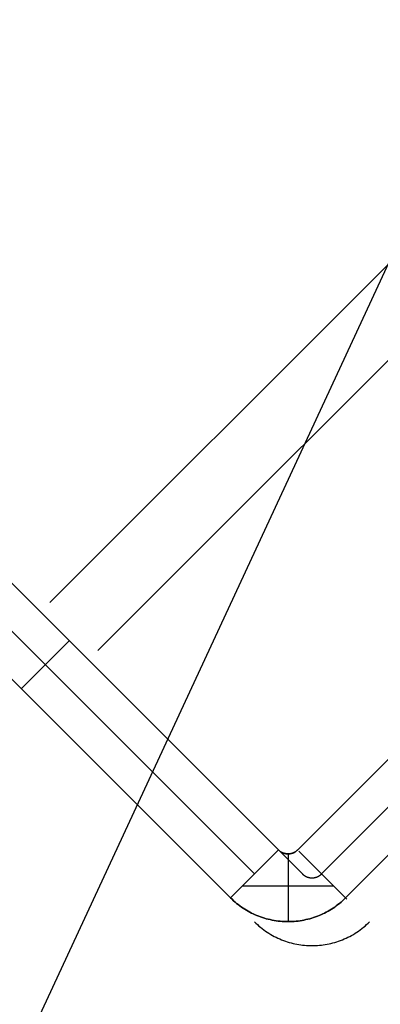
# Model space of a CAD drawing. Header units: millimetres. Extents: x -1030 to 192, y -442 to 180.
# Tile 229 of 256: x 148 to 156, y 105 to 127. Entities that reach past the tile are written whole.
import ezdxf

# ---------------------------------------------------------------- set-up
doc = ezdxf.new("R2010")
doc.units = ezdxf.units.MM
doc.header["$MEASUREMENT"] = 0
doc.layers.add('OVIDIO 120x60x72h', color=7, linetype='Continuous')

msp = doc.modelspace()

# ---------------------------------------------------------------- linework, layer by layer
at = {"layer": 'OVIDIO 120x60x72h', "extrusion": (-0.202852, -0.108979, 0.973126)}
for points in [[(-69.616, 231.68), (-69.616, 392.336)], [(-69.616, 392.336), (-69.616, 231.68)], [(-69.321, 392.336), (-69.321, 231.68)], [(-69.025, 392.336), (-69.025, 231.68)], [(-69.025, 231.68), (-69.025, 392.336)]]:
    msp.add_lwpolyline(points, dxfattribs=at)
at = {"layer": 'OVIDIO 120x60x72h', "extrusion": (-0.235702, -0.235702, 0.942809)}
for points in [[(6.513, 365.663), (6.513, 474.74)], [(7.461, 474.74), (7.461, 365.663)], [(9.359, 365.663), (9.359, 474.74)], [(10.307, 474.74), (10.307, 365.663)], [(8.134, 459.241), (8.134, 353.833)], [(8.067, 455.461), (8.067, 350.921)]]:
    msp.add_lwpolyline(points, dxfattribs=at)
at = {"layer": 'OVIDIO 120x60x72h', "extrusion": (0.881185, -0.265561, -0.391139)}
for points in [[(154.775, 684.77), (201.095, 744.888)], [(201.095, 744.888), (154.775, 684.77)]]:
    msp.add_lwpolyline(points, dxfattribs=at)
at = {"layer": 'OVIDIO 120x60x72h', "extrusion": (0.881208, -0.265507, -0.391124)}
for points in [[(154.744, 686.208), (200.363, 745.428)], [(200.363, 745.428), (154.744, 686.208)]]:
    msp.add_lwpolyline(points, dxfattribs=at)
at = {"layer": 'OVIDIO 120x60x72h', "extrusion": (-0.265352, 0.881274, -0.39108)}
msp.add_lwpolyline([(-192.666, 684.197), (-150.798, 629.818)], dxfattribs=at)
at = {"layer": 'OVIDIO 120x60x72h', "extrusion": (-0.108979, -0.202852, 0.973126)}
for points in [[(85.131, 226.962), (85.131, 387.618)], [(85.131, 387.618), (85.131, 226.962)], [(85.427, 387.618), (85.427, 226.962)], [(85.722, 387.618), (85.722, 226.962)], [(85.722, 226.962), (85.722, 387.618)]]:
    msp.add_lwpolyline(points, dxfattribs=at)
at = {"layer": 'OVIDIO 120x60x72h', "extrusion": (0.881275, -0.265352, -0.391079)}
for points in [[(155.048, 687.378), (197.431, 742.427)], [(154.868, 687.515), (197.252, 742.565)], [(197.252, 742.565), (154.868, 687.515)]]:
    msp.add_lwpolyline(points, dxfattribs=at)
at = {"layer": 'OVIDIO 120x60x72h', "extrusion": (0.881274, -0.265352, -0.39108)}
for points in [[(152.265, 675.605), (196.578, 733.16)], [(143.429, 635.183), (185.296, 689.563)]]:
    msp.add_lwpolyline(points, dxfattribs=at)
at = {"layer": 'OVIDIO 120x60x72h', "extrusion": (-0.046296, -0.021464, 0.998697)}
for points in [[(-74.483, 134.382), (-74.483, 234.893)], [(-72.997, 133.413), (-72.997, 234.718)]]:
    msp.add_lwpolyline(points, dxfattribs=at)
at = {"layer": 'OVIDIO 120x60x72h'}
for points in [[(148.519, 114.352), (184.71, 150.543)], [(149.579, 113.291), (185.763, 149.475)], [(173.055, 126.867), (154.529, 108.341)], [(173.586, 126.337), (155.06, 107.811)], [(155.06, 107.811), (173.586, 126.337)], [(153.574, 108.872), (144.312, 118.134)], [(144.312, 118.134), (153.574, 108.872)], [(153.044, 108.341), (143.781, 117.604)], [(152.514, 107.811), (143.251, 117.074)], [(143.251, 117.074), (152.514, 107.811)], [(148.943, 113.503), (147.882, 112.442)], [(153.787, 108.785), (153.787, 107.284)], [(152.78, 108.078), (154.793, 108.078)]]:
    msp.add_lwpolyline(points, dxfattribs=at)
at = {"layer": 'OVIDIO 120x60x72h', "extrusion": (-0.108984, -0.202859, 0.973124)}
msp.add_lwpolyline([(83.296, 371.005), (83.296, 313.623)], dxfattribs=at)
at = {"layer": 'OVIDIO 120x60x72h', "extrusion": (-0.108989, -0.202866, 0.973122)}
for points in [[(84.008, 313.63), (84.008, 371.011)], [(84.721, 371.011), (84.721, 313.63)], [(84.721, 313.63), (84.721, 371.011)]]:
    msp.add_lwpolyline(points, dxfattribs=at)
at = {"layer": 'OVIDIO 120x60x72h', "extrusion": (-0.021464, -0.046296, 0.998697)}
msp.add_lwpolyline([(90.276, 128.599), (90.276, 229.112)], dxfattribs=at)
at = {"layer": 'OVIDIO 120x60x72h', "extrusion": (0.000378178, 0.000378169, 1)}
for points in [[(153.985, 108.858), (172.512, 127.384)], [(172.512, 127.384), (153.985, 108.858)]]:
    msp.add_lwpolyline(points, dxfattribs=at)
at = {"layer": 'OVIDIO 120x60x72h', "extrusion": (-0.015219, 0.015219, 0.999768)}
for points in [[(154.098, 108.353), (144.721, 117.729)], [(154.098, 108.353), (154.103, 108.348), (154.109, 108.343), (154.114, 108.338), (154.12, 108.334), (154.125, 108.329), (154.131, 108.325), (154.137, 108.32), (154.143, 108.316), (154.149, 108.312), (154.156, 108.308), (154.162, 108.304), (154.169, 108.301), (154.175, 108.297), (154.182, 108.294), (154.189, 108.291), (154.196, 108.288), (154.203, 108.285), (154.21, 108.283), (154.217, 108.28), (154.224, 108.278), (154.231, 108.276), (154.238, 108.274), (154.245, 108.273), (154.252, 108.271), (154.26, 108.27), (154.267, 108.269), (154.274, 108.268), (154.281, 108.267), (154.289, 108.266), (154.296, 108.266), (154.303, 108.265), (154.31, 108.265), (154.317, 108.265), (154.325, 108.266), (154.332, 108.266), (154.339, 108.267), (154.346, 108.268), (154.354, 108.269), (154.361, 108.27), (154.368, 108.271), (154.375, 108.273), (154.383, 108.274), (154.39, 108.276), (154.397, 108.278), (154.404, 108.28), (154.411, 108.283), (154.418, 108.285), (154.425, 108.288), (154.432, 108.291), (154.439, 108.294), (154.445, 108.297), (154.452, 108.301), (154.458, 108.305), (154.465, 108.308), (154.471, 108.312), (154.477, 108.316), (154.483, 108.32), (154.489, 108.325), (154.495, 108.329), (154.501, 108.334), (154.506, 108.338), (154.512, 108.343), (154.517, 108.348), (154.522, 108.353)], [(153.038, 107.292), (153.07, 107.261), (153.103, 107.23), (153.137, 107.2), (153.172, 107.171), (153.208, 107.142), (153.244, 107.115), (153.281, 107.088), (153.319, 107.063), (153.357, 107.038), (153.396, 107.015), (153.435, 106.992), (153.475, 106.971), (153.515, 106.95), (153.556, 106.931), (153.597, 106.913), (153.638, 106.895), (153.68, 106.879), (153.722, 106.864), (153.764, 106.85), (153.806, 106.837), (153.848, 106.826), (153.891, 106.815), (153.933, 106.805), (153.976, 106.797), (154.018, 106.789), (154.06, 106.783), (154.103, 106.777), (154.145, 106.773), (154.186, 106.77), (154.228, 106.767), (154.269, 106.766), (154.31, 106.765), (154.351, 106.766), (154.393, 106.767), (154.434, 106.77), (154.476, 106.773), (154.518, 106.777), (154.56, 106.783), (154.603, 106.789), (154.645, 106.797), (154.688, 106.805), (154.73, 106.815), (154.772, 106.826), (154.815, 106.838), (154.857, 106.85), (154.899, 106.864), (154.941, 106.879), (154.982, 106.896), (155.024, 106.913), (155.065, 106.931), (155.105, 106.951), (155.146, 106.971), (155.186, 106.993), (155.225, 107.015), (155.264, 107.039), (155.302, 107.063), (155.34, 107.089), (155.377, 107.115), (155.413, 107.143), (155.448, 107.171), (155.483, 107.2), (155.517, 107.23), (155.551, 107.261), (155.583, 107.293)]]:
    msp.add_lwpolyline(points, dxfattribs=at)
at = {"layer": 'OVIDIO 120x60x72h', "extrusion": (0.000231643, 0.999884, -0.015217)}
for points in [[(-143.446, 700.857), (-153.549, 37.231)], [(-153.549, 37.231), (-143.446, 700.857)], [(-143.87, 700.864), (-153.974, 37.23)], [(-153.974, 37.23), (-143.87, 700.864)]]:
    msp.add_lwpolyline(points, dxfattribs=at)
at = {"layer": 'OVIDIO 120x60x72h', "extrusion": (0.999884, 0.000231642, 0.015217)}
for points in [[(108.748, 33.233), (118.851, 696.864)], [(107.775, 33.214), (117.879, 696.879)], [(117.879, 696.879), (107.775, 33.214)], [(107.248, 33.234), (117.352, 696.887)]]:
    msp.add_lwpolyline(points, dxfattribs=at)
at = {"layer": 'OVIDIO 120x60x72h', "extrusion": (0.999884, 0.000231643, 0.015217)}
for points in [[(107.776, 33.253), (117.879, 696.879)], [(117.879, 696.879), (107.776, 33.253)]]:
    msp.add_lwpolyline(points, dxfattribs=at)
at = {"layer": 'OVIDIO 120x60x72h', "extrusion": (5.44015e-08, 5.43987e-08, 1)}
for points in [[(153.574, 108.872), (152.514, 107.811)], [(152.514, 107.811), (153.574, 108.872)]]:
    msp.add_lwpolyline(points, dxfattribs=at)
at = {"layer": 'OVIDIO 120x60x72h', "extrusion": (-0.000792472, 0.000792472, 0.999999)}
for points in [[(154.027, 108.843), (155.088, 107.783)], [(155.088, 107.783), (154.027, 108.843)]]:
    msp.add_lwpolyline(points, dxfattribs=at)
at = {"layer": 'OVIDIO 120x60x72h'}
for points in [[(153.999, 108.872, 35.577), (153.991, 108.864, 35.577), (153.984, 108.857, 35.577), (153.976, 108.851, 35.577), (153.968, 108.845, 35.577), (153.96, 108.839, 35.577), (153.952, 108.833, 35.577), (153.944, 108.828, 35.577), (153.94, 108.825, 35.577), (153.936, 108.823, 35.577), (153.932, 108.82, 35.577), (153.928, 108.818, 35.577), (153.923, 108.816, 35.578), (153.919, 108.814, 35.578), (153.915, 108.812, 35.578), (153.911, 108.81, 35.578), (153.906, 108.808, 35.578), (153.902, 108.806, 35.578), (153.897, 108.804, 35.578), (153.893, 108.803, 35.578), (153.884, 108.8, 35.578), (153.875, 108.797, 35.578), (153.865, 108.794, 35.578), (153.856, 108.792, 35.578), (153.846, 108.79, 35.578), (153.836, 108.789, 35.578), (153.827, 108.787, 35.579), (153.817, 108.786, 35.579), (153.807, 108.785, 35.579), (153.797, 108.785, 35.579), (153.787, 108.785, 35.579), (153.777, 108.785, 35.578), (153.766, 108.785, 35.578), (153.756, 108.786, 35.578), (153.747, 108.787, 35.578), (153.737, 108.789, 35.578), (153.727, 108.79, 35.578), (153.717, 108.792, 35.578), (153.708, 108.794, 35.578), (153.698, 108.797, 35.578), (153.689, 108.8, 35.578), (153.68, 108.803, 35.578), (153.676, 108.804, 35.578), (153.671, 108.806, 35.578), (153.667, 108.808, 35.578), (153.663, 108.81, 35.578), (153.658, 108.812, 35.578), (153.654, 108.814, 35.578), (153.65, 108.816, 35.578), (153.645, 108.818, 35.578), (153.641, 108.82, 35.578), (153.637, 108.823, 35.578), (153.629, 108.828, 35.578), (153.621, 108.833, 35.578), (153.613, 108.839, 35.578), (153.605, 108.845, 35.578), (153.597, 108.851, 35.578), (153.589, 108.857, 35.578), (153.582, 108.864, 35.578), (153.574, 108.872, 35.578)], [(153.574, 108.872, 35.578), (153.582, 108.864, 35.578), (153.589, 108.857, 35.578), (153.597, 108.851, 35.578), (153.605, 108.845, 35.578), (153.613, 108.839, 35.578), (153.621, 108.833, 35.578), (153.629, 108.828, 35.578), (153.637, 108.823, 35.578), (153.641, 108.82, 35.578), (153.645, 108.818, 35.578), (153.65, 108.816, 35.578), (153.654, 108.814, 35.578), (153.658, 108.812, 35.578), (153.663, 108.81, 35.578), (153.667, 108.808, 35.578), (153.671, 108.806, 35.578), (153.676, 108.804, 35.578), (153.68, 108.803, 35.578), (153.689, 108.8, 35.578), (153.698, 108.797, 35.578), (153.708, 108.794, 35.578), (153.717, 108.792, 35.578), (153.727, 108.79, 35.578), (153.737, 108.789, 35.578), (153.747, 108.787, 35.578), (153.756, 108.786, 35.578), (153.766, 108.785, 35.578), (153.777, 108.785, 35.578), (153.787, 108.785, 35.579), (153.797, 108.785, 35.579), (153.807, 108.785, 35.579), (153.817, 108.786, 35.579), (153.827, 108.787, 35.579), (153.836, 108.789, 35.578), (153.846, 108.79, 35.578), (153.856, 108.792, 35.578), (153.865, 108.794, 35.578), (153.875, 108.797, 35.578), (153.884, 108.8, 35.578), (153.893, 108.803, 35.578), (153.897, 108.804, 35.578), (153.902, 108.806, 35.578), (153.906, 108.808, 35.578), (153.911, 108.81, 35.578), (153.915, 108.812, 35.578), (153.919, 108.814, 35.578), (153.923, 108.816, 35.578), (153.928, 108.818, 35.577), (153.932, 108.82, 35.577), (153.936, 108.823, 35.577), (153.94, 108.825, 35.577), (153.944, 108.828, 35.577), (153.952, 108.833, 35.577), (153.96, 108.839, 35.577), (153.968, 108.845, 35.577), (153.976, 108.851, 35.577), (153.984, 108.857, 35.577), (153.991, 108.864, 35.577), (153.999, 108.872, 35.577)], [(152.514, 107.811, 35.578), (152.547, 107.779, 35.578), (152.58, 107.748, 35.578), (152.614, 107.718, 35.578), (152.648, 107.689, 35.578), (152.683, 107.661, 35.578), (152.719, 107.634, 35.578), (152.754, 107.608, 35.578), (152.791, 107.583, 35.578), (152.827, 107.56, 35.578), (152.864, 107.537, 35.578), (152.902, 107.515, 35.578), (152.94, 107.494, 35.578), (152.979, 107.474, 35.578), (153.018, 107.456, 35.578), (153.058, 107.438, 35.578), (153.098, 107.421, 35.578), (153.138, 107.405, 35.578), (153.18, 107.389, 35.578), (153.221, 107.375, 35.578), (153.263, 107.362, 35.578), (153.305, 107.35, 35.578), (153.348, 107.339, 35.578), (153.391, 107.328, 35.578), (153.434, 107.319, 35.578), (153.478, 107.311, 35.578), (153.522, 107.304, 35.578), (153.565, 107.298, 35.578), (153.61, 107.293, 35.578), (153.654, 107.289, 35.578), (153.698, 107.286, 35.578), (153.742, 107.284, 35.578), (153.787, 107.284, 35.578), (153.831, 107.284, 35.578), (153.876, 107.286, 35.578), (153.92, 107.289, 35.578), (153.964, 107.293, 35.578), (154.008, 107.298, 35.578), (154.052, 107.304, 35.578), (154.096, 107.311, 35.578), (154.139, 107.319, 35.578), (154.183, 107.328, 35.578), (154.226, 107.339, 35.578), (154.268, 107.35, 35.578), (154.31, 107.362, 35.578), (154.352, 107.375, 35.578), (154.394, 107.389, 35.578), (154.435, 107.405, 35.578), (154.476, 107.421, 35.578), (154.516, 107.438, 35.578), (154.555, 107.455, 35.578), (154.595, 107.474, 35.578), (154.633, 107.494, 35.578), (154.671, 107.515, 35.578), (154.709, 107.537, 35.578), (154.746, 107.559, 35.578), (154.783, 107.583, 35.578), (154.819, 107.608, 35.578), (154.855, 107.634, 35.578), (154.89, 107.661, 35.578), (154.925, 107.688, 35.578), (154.959, 107.717, 35.578), (154.993, 107.747, 35.578), (155.027, 107.779, 35.578), (155.06, 107.811, 35.578)], [(155.06, 107.811, 35.578), (155.027, 107.779, 35.578), (154.993, 107.747, 35.578), (154.959, 107.717, 35.578), (154.925, 107.688, 35.578), (154.89, 107.661, 35.578), (154.855, 107.634, 35.578), (154.819, 107.608, 35.578), (154.783, 107.583, 35.578), (154.746, 107.559, 35.578), (154.709, 107.537, 35.578), (154.671, 107.515, 35.578), (154.633, 107.494, 35.578), (154.595, 107.474, 35.578), (154.555, 107.455, 35.578), (154.516, 107.438, 35.578), (154.476, 107.421, 35.578), (154.435, 107.405, 35.578), (154.394, 107.389, 35.578), (154.352, 107.375, 35.578), (154.31, 107.362, 35.578), (154.268, 107.35, 35.578), (154.226, 107.339, 35.578), (154.183, 107.328, 35.578), (154.139, 107.319, 35.578), (154.096, 107.311, 35.578), (154.052, 107.304, 35.578), (154.008, 107.298, 35.578), (153.964, 107.293, 35.578), (153.92, 107.289, 35.578), (153.876, 107.286, 35.578), (153.831, 107.284, 35.578), (153.787, 107.284, 35.578), (153.742, 107.284, 35.578), (153.698, 107.286, 35.578), (153.654, 107.289, 35.578), (153.61, 107.293, 35.578), (153.565, 107.298, 35.578), (153.522, 107.304, 35.578), (153.478, 107.311, 35.578), (153.434, 107.319, 35.578), (153.391, 107.328, 35.578), (153.348, 107.339, 35.578), (153.305, 107.35, 35.578), (153.263, 107.362, 35.578), (153.221, 107.375, 35.578), (153.18, 107.389, 35.578), (153.138, 107.405, 35.578), (153.098, 107.421, 35.578), (153.058, 107.438, 35.578), (153.018, 107.456, 35.578), (152.979, 107.474, 35.578), (152.94, 107.494, 35.578), (152.902, 107.515, 35.578), (152.864, 107.537, 35.578), (152.827, 107.56, 35.578), (152.791, 107.583, 35.578), (152.754, 107.608, 35.578), (152.719, 107.634, 35.578), (152.683, 107.661, 35.578), (152.648, 107.689, 35.578), (152.614, 107.718, 35.578), (152.58, 107.748, 35.578), (152.547, 107.779, 35.578), (152.514, 107.811, 35.578)]]:
    msp.add_polyline3d(points, dxfattribs=at)

doc.saveas('drawing.dxf')
